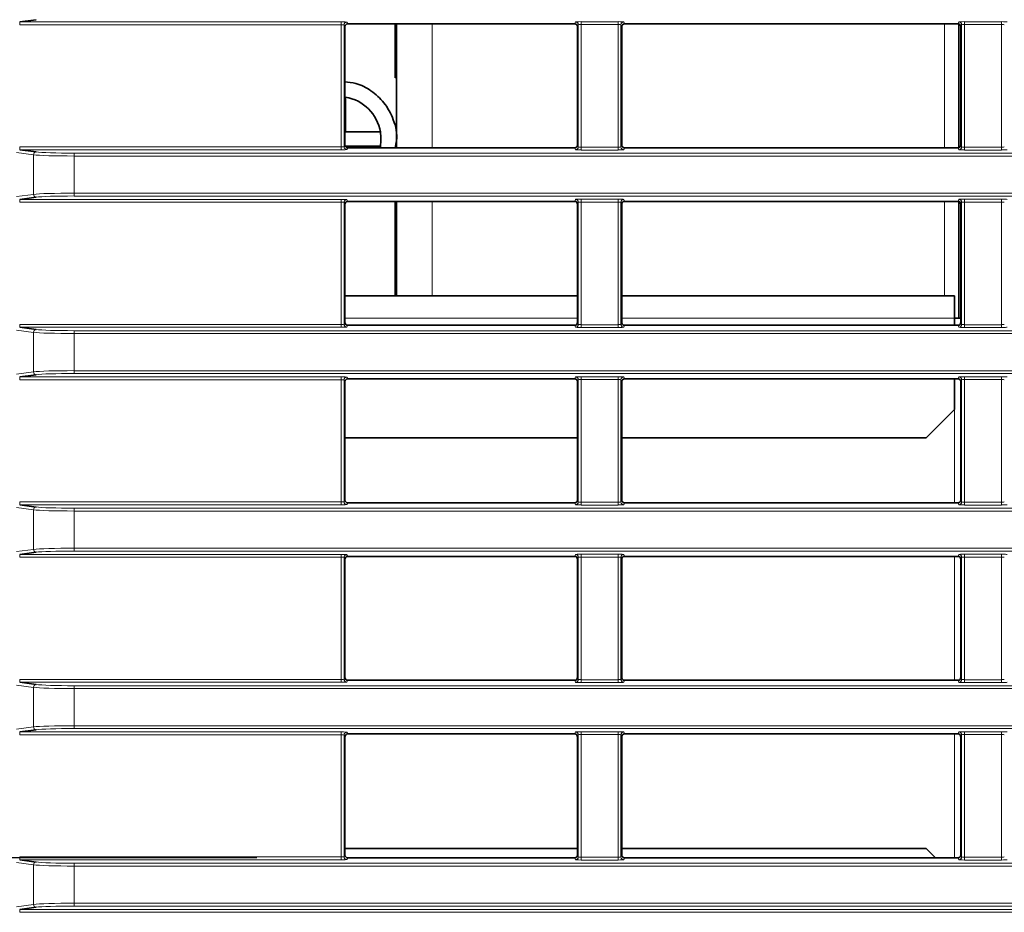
# Model space of a CAD drawing. Header units: millimetres. Extents: x 0 to 1118, y 0 to 864.
# Tile 59 of 172: x 522 to 540, y 329 to 345. Entities that reach past the tile are written whole.
import ezdxf

# ---------------------------------------------------------------- set-up
doc = ezdxf.new("R2010")
doc.units = ezdxf.units.MM
doc.layers.add('ALPHAREV', color=7, linetype='Continuous', lineweight=25)
doc.styles.add('SLDTEXTSTYLE0', font='TXT', dxfattribs={"width": 0.605})
doc.dimstyles.new('SLDDIMSTYLE0', dxfattribs={"dimtxt": 3.175, "dimasz": 4.572, "dimexe": 0, "dimexo": 0.0625, "dimgap": 0.79375, "dimtad": 0, "dimtih": 1, "dimtoh": 1, "dimdec": 1, "dimlfac": 4, "dimrnd": 1e-09, "dimzin": 12, "dimdsep": 46, "dimtxsty": 'SLDTEXTSTYLE0', "dimsah": 1, "dimcen": 0.09, "dimadec": 0, "dimazin": 3, "dimtfac": 1, "dimtofl": 0, "dimtmove": 0, "dimatfit": 3, "dimfxl": 1, "dimfrac": 2, "dimtolj": 1, "dimtzin": 12, "dimarcsym": 0})

# ---------------------------------------------------------------- blocks, each defined once
blk = doc.blocks.new('_D_3')
at = {"layer": 'ALPHAREV'}
for p, q in [((526.429, 391.735), (483.675, 391.735)), ((485.276, 391.735), (485.276, 364.121)), ((487.701, 363.394), (486.609, 363.394)), ((486.609, 363.394), (486.609, 358.521)), ((493.764, 363.394), (494.856, 363.394)), ((494.856, 363.394), (494.856, 358.521)), ((486.609, 358.521), (487.701, 358.521)), ((494.856, 358.521), (493.764, 358.521)), ((485.276, 330.179), (485.276, 357.793)), ((526.429, 330.179), (483.675, 330.179))]:
    blk.add_line(p, q, dxfattribs=at)
for points in [[(485.276, 391.735), (484.514, 387.163), (486.038, 387.163)], [(485.276, 330.179), (486.038, 334.751), (484.514, 334.751)]]:
    blk.add_solid(points, dxfattribs=at)
at = {"layer": 'ALPHAREV', "char_height": 3.175, "attachment_point": 1, "style": 'SLDTEXTSTYLE0'}
for s, insert in [('246.2', (474.604, 362.614)), ('9.7', (487.701, 362.614))]:
    blk.add_mtext(s, dxfattribs=dict(at, insert=insert))

msp = doc.modelspace()

# ---------------------------------------------------------------- linework, layer by layer
at = {"color": 7, "linetype": 'Continuous', "lineweight": 35}
for p, q in [((522.546, 344.934), (522.255, 344.895)), ((532.027, 344.86), (528.03, 344.86)), ((528.866, 344.86), (528.866, 343.909)), ((528.891, 344.86), (528.891, 342.679)), ((538.777, 344.86), (532.906, 344.86)), ((538.791, 344.858), (538.791, 342.682)), ((527.98, 344.81), (527.98, 342.729)), ((532.077, 342.729), (532.077, 344.81)), ((532.856, 344.81), (532.856, 342.729)), ((538.827, 342.729), (538.827, 344.81)), ((528.866, 344.082), (528.891, 344.082)), ((527.991, 343.572), (527.991, 342.957)), ((527.991, 342.957), (528.606, 342.957)), ((522.255, 342.645), (522.546, 342.605)), ((527.991, 342.707), (527.991, 342.697)), ((528.606, 342.707), (527.991, 342.707)), ((532.027, 342.679), (528.03, 342.679)), ((528.601, 342.679), (528.606, 342.707)), ((538.777, 342.679), (532.906, 342.679)), ((522.546, 341.809), (522.255, 341.77)), ((532.027, 341.735), (528.03, 341.735)), ((528.866, 341.735), (528.866, 340.07)), ((528.891, 341.735), (528.891, 340.07)), ((538.777, 341.735), (532.906, 341.735)), ((538.791, 341.733), (538.791, 339.682)), ((527.98, 341.685), (527.98, 339.604)), ((528.891, 341.582), (528.866, 341.582)), ((532.077, 339.604), (532.077, 341.685)), ((532.856, 341.685), (532.856, 339.604)), ((538.827, 339.604), (538.827, 341.685)), ((528.866, 341.27), (528.891, 341.272)), ((528.891, 341.07), (528.866, 341.07)), ((528.891, 341.036), (528.866, 341.036)), ((532.077, 340.07), (527.98, 340.07)), ((538.716, 340.07), (532.856, 340.07)), ((538.716, 340.07), (538.716, 339.682)), ((538.716, 339.682), (538.716, 339.554)), ((538.716, 339.682), (538.827, 339.682)), ((522.255, 339.52), (522.546, 339.48)), ((532.027, 339.554), (528.03, 339.554)), ((538.777, 339.554), (532.906, 339.554)), ((522.546, 338.684), (522.255, 338.645)), ((532.027, 338.61), (528.03, 338.61)), ((538.777, 338.61), (532.906, 338.61)), ((538.716, 338.61), (538.716, 338.07)), ((527.98, 338.56), (527.98, 336.479)), ((532.077, 336.479), (532.077, 338.56)), ((532.856, 338.56), (532.856, 336.479)), ((538.827, 336.479), (538.827, 338.56)), ((538.216, 337.57), (538.716, 338.07)), ((532.077, 337.57), (527.98, 337.57)), ((538.216, 337.57), (532.856, 337.57)), ((522.255, 336.395), (522.546, 336.355)), ((532.027, 336.429), (528.03, 336.429)), ((538.777, 336.429), (532.906, 336.429)), ((522.546, 335.559), (522.255, 335.52)), ((532.027, 335.485), (528.03, 335.485)), ((538.777, 335.485), (532.906, 335.485)), ((527.98, 335.435), (527.98, 333.354)), ((532.077, 333.354), (532.077, 335.435)), ((532.856, 335.435), (532.856, 333.354)), ((538.827, 333.354), (538.827, 335.435)), ((522.255, 333.27), (522.546, 333.23)), ((532.027, 333.304), (528.03, 333.304)), ((538.777, 333.304), (532.906, 333.304)), ((522.546, 332.434), (522.255, 332.395)), ((527.98, 332.31), (527.98, 330.229)), ((532.027, 332.36), (528.03, 332.36)), ((532.077, 330.229), (532.077, 332.31)), ((532.856, 332.31), (532.856, 330.229)), ((538.777, 332.36), (532.906, 332.36)), ((538.827, 330.229), (538.827, 332.31)), ((527.98, 330.345), (532.077, 330.345)), ((532.856, 330.345), (538.216, 330.345)), ((538.382, 330.179), (538.216, 330.345)), ((522.255, 330.145), (522.546, 330.105)), ((528.03, 330.179), (532.027, 330.179)), ((532.906, 330.179), (538.777, 330.179)), ((522.546, 329.309), (522.255, 329.27))]:
    msp.add_line(p, q, dxfattribs=at)
at = {"color": 7, "linetype": 'Continuous', "lineweight": 18}
for p, q in [((522.255, 344.895), (527.917, 344.895)), ((522.255, 344.845), (522.255, 344.895)), ((527.917, 344.845), (527.917, 344.895)), ((528.017, 344.891), (528.03, 344.86)), ((529.516, 344.86), (529.516, 342.679)), ((532.027, 344.86), (532.041, 344.895)), ((532.141, 344.899), (532.792, 344.899)), ((532.141, 344.899), (532.141, 344.849)), ((532.792, 344.849), (532.141, 344.849)), ((532.141, 344.849), (532.141, 342.69)), ((532.792, 344.899), (532.792, 344.849)), ((532.792, 342.69), (532.792, 344.849)), ((532.892, 344.895), (532.906, 344.86)), ((538.541, 344.86), (538.541, 342.679)), ((538.777, 344.86), (538.791, 344.895)), ((538.891, 344.899), (539.542, 344.899)), ((538.891, 344.899), (538.891, 344.849)), ((539.542, 344.849), (538.891, 344.849)), ((538.891, 344.849), (538.891, 342.69)), ((539.542, 344.899), (539.542, 344.849)), ((539.542, 342.69), (539.542, 344.849)), ((527.917, 344.845), (522.255, 344.845)), ((527.917, 342.695), (527.917, 344.845)), ((527.967, 344.841), (527.967, 342.699)), ((527.98, 344.81), (527.967, 344.841)), ((532.091, 344.845), (532.077, 344.81)), ((532.091, 342.694), (532.091, 344.845)), ((532.842, 344.845), (532.842, 342.694)), ((532.856, 344.81), (532.842, 344.845)), ((538.841, 344.845), (538.827, 344.81)), ((538.841, 342.694), (538.841, 344.845)), ((528.891, 343.909), (528.866, 343.909)), ((522.498, 342.555), (522.198, 342.596)), ((522.255, 342.695), (527.917, 342.695)), ((522.255, 342.695), (522.255, 342.645)), ((527.917, 342.645), (522.255, 342.645)), ((527.917, 342.695), (527.917, 342.645)), ((527.967, 342.699), (527.98, 342.729)), ((528.03, 342.679), (528.017, 342.649)), ((532.041, 342.644), (532.027, 342.679)), ((532.077, 342.729), (532.091, 342.694)), ((532.141, 342.69), (532.792, 342.69)), ((532.141, 342.69), (532.141, 342.64)), ((532.792, 342.64), (532.141, 342.64)), ((532.792, 342.69), (532.792, 342.64)), ((532.842, 342.694), (532.856, 342.729)), ((532.906, 342.679), (532.892, 342.644)), ((538.791, 342.644), (538.777, 342.679)), ((538.827, 342.729), (538.841, 342.694)), ((538.891, 342.69), (539.542, 342.69)), ((538.891, 342.69), (538.891, 342.64)), ((539.542, 342.64), (538.891, 342.64)), ((539.542, 342.69), (539.542, 342.64)), ((522.498, 341.859), (522.498, 342.555)), ((523.211, 342.534), (523.211, 342.584)), ((523.211, 342.584), (663.222, 342.584)), ((663.222, 342.534), (523.211, 342.534)), ((523.211, 342.534), (523.211, 341.88)), ((522.198, 341.819), (522.498, 341.859)), ((522.255, 341.77), (527.917, 341.77)), ((522.255, 341.72), (522.255, 341.77)), ((523.211, 341.83), (523.211, 341.88)), ((523.211, 341.88), (663.222, 341.88)), ((663.222, 341.83), (523.211, 341.83)), ((527.917, 341.72), (527.917, 341.77)), ((528.017, 341.766), (528.03, 341.735)), ((529.516, 341.735), (529.516, 340.07)), ((532.027, 341.735), (532.041, 341.77)), ((532.141, 341.774), (532.792, 341.774)), ((532.141, 341.774), (532.141, 341.724)), ((532.792, 341.774), (532.792, 341.724)), ((532.892, 341.77), (532.906, 341.735)), ((538.541, 341.735), (538.541, 340.07)), ((538.777, 341.735), (538.791, 341.77)), ((538.891, 341.774), (539.542, 341.774)), ((538.891, 341.774), (538.891, 341.724)), ((539.542, 341.774), (539.542, 341.724)), ((527.917, 341.72), (522.255, 341.72)), ((527.917, 339.57), (527.917, 341.72)), ((527.967, 341.716), (527.967, 339.574)), ((527.98, 341.685), (527.967, 341.716)), ((532.091, 341.72), (532.077, 341.685)), ((532.091, 339.569), (532.091, 341.72)), ((532.792, 341.724), (532.141, 341.724)), ((532.141, 341.724), (532.141, 339.565)), ((532.792, 339.565), (532.792, 341.724)), ((532.842, 341.72), (532.842, 339.569)), ((532.856, 341.685), (532.842, 341.72)), ((538.841, 341.72), (538.827, 341.685)), ((538.841, 339.569), (538.841, 341.72)), ((539.542, 341.724), (538.891, 341.724)), ((538.891, 341.724), (538.891, 339.565)), ((539.542, 339.565), (539.542, 341.724)), ((527.98, 339.682), (532.077, 339.682)), ((532.856, 339.682), (538.716, 339.682)), ((522.255, 339.57), (527.917, 339.57)), ((522.255, 339.57), (522.255, 339.52)), ((527.917, 339.52), (522.255, 339.52)), ((527.917, 339.57), (527.917, 339.52)), ((527.967, 339.574), (527.98, 339.604)), ((528.03, 339.554), (528.017, 339.524)), ((532.041, 339.519), (532.027, 339.554)), ((532.077, 339.604), (532.091, 339.569)), ((532.141, 339.565), (532.792, 339.565)), ((532.141, 339.565), (532.141, 339.515)), ((532.792, 339.515), (532.141, 339.515)), ((532.792, 339.565), (532.792, 339.515)), ((532.842, 339.569), (532.856, 339.604)), ((532.906, 339.554), (532.892, 339.519)), ((538.791, 339.519), (538.777, 339.554)), ((538.827, 339.604), (538.841, 339.569)), ((538.891, 339.565), (539.542, 339.565)), ((538.891, 339.565), (538.891, 339.515)), ((539.542, 339.515), (538.891, 339.515)), ((539.542, 339.565), (539.542, 339.515)), ((522.498, 339.43), (522.198, 339.471)), ((522.498, 338.734), (522.498, 339.43)), ((523.211, 339.409), (523.211, 339.459)), ((523.211, 339.459), (663.222, 339.459)), ((663.222, 339.409), (523.211, 339.409)), ((523.211, 339.409), (523.211, 338.755)), ((522.198, 338.694), (522.498, 338.734)), ((522.255, 338.645), (527.917, 338.645)), ((522.255, 338.595), (522.255, 338.645)), ((523.211, 338.755), (663.222, 338.755)), ((523.211, 338.705), (523.211, 338.755)), ((663.222, 338.705), (523.211, 338.705)), ((527.917, 338.595), (527.917, 338.645)), ((528.017, 338.641), (528.03, 338.61)), ((532.027, 338.61), (532.041, 338.645)), ((532.141, 338.649), (532.792, 338.649)), ((532.141, 338.649), (532.141, 338.599)), ((532.792, 338.649), (532.792, 338.599)), ((532.892, 338.645), (532.906, 338.61)), ((538.777, 338.61), (538.791, 338.645)), ((538.891, 338.649), (539.542, 338.649)), ((538.891, 338.649), (538.891, 338.599)), ((539.542, 338.649), (539.542, 338.599)), ((527.917, 338.595), (522.255, 338.595)), ((527.917, 336.445), (527.917, 338.595)), ((527.967, 338.591), (527.967, 336.449)), ((527.98, 338.56), (527.967, 338.591)), ((532.091, 338.595), (532.077, 338.56)), ((532.091, 336.444), (532.091, 338.595)), ((532.792, 338.599), (532.141, 338.599)), ((532.141, 338.599), (532.141, 336.44)), ((532.792, 336.44), (532.792, 338.599)), ((532.842, 338.595), (532.842, 336.444)), ((532.856, 338.56), (532.842, 338.595)), ((538.841, 338.595), (538.827, 338.56)), ((538.841, 336.444), (538.841, 338.595)), ((539.542, 338.599), (538.891, 338.599)), ((538.891, 338.599), (538.891, 336.44)), ((539.542, 336.44), (539.542, 338.599)), ((538.716, 338.07), (538.716, 336.429)), ((522.255, 336.445), (527.917, 336.445)), ((522.255, 336.445), (522.255, 336.395)), ((527.917, 336.395), (522.255, 336.395)), ((527.917, 336.445), (527.917, 336.395)), ((527.967, 336.449), (527.98, 336.479)), ((528.03, 336.429), (528.017, 336.399)), ((532.041, 336.394), (532.027, 336.429)), ((532.077, 336.479), (532.091, 336.444)), ((532.141, 336.44), (532.141, 336.39)), ((532.141, 336.44), (532.792, 336.44)), ((532.792, 336.39), (532.141, 336.39)), ((532.792, 336.44), (532.792, 336.39)), ((532.842, 336.444), (532.856, 336.479)), ((532.906, 336.429), (532.892, 336.394)), ((538.791, 336.394), (538.777, 336.429)), ((538.827, 336.479), (538.841, 336.444)), ((538.891, 336.44), (539.542, 336.44)), ((538.891, 336.44), (538.891, 336.39)), ((539.542, 336.39), (538.891, 336.39)), ((539.542, 336.44), (539.542, 336.39)), ((522.498, 336.305), (522.198, 336.346)), ((522.498, 335.609), (522.498, 336.305)), ((523.211, 336.284), (523.211, 336.334)), ((523.211, 336.334), (663.222, 336.334)), ((523.211, 336.284), (523.211, 335.63)), ((663.222, 336.284), (523.211, 336.284)), ((522.198, 335.569), (522.498, 335.609)), ((522.255, 335.52), (527.917, 335.52)), ((522.255, 335.47), (522.255, 335.52)), ((523.211, 335.63), (663.222, 335.63)), ((523.211, 335.58), (523.211, 335.63)), ((663.222, 335.58), (523.211, 335.58)), ((527.917, 335.47), (527.917, 335.52)), ((528.017, 335.516), (528.03, 335.485)), ((532.027, 335.485), (532.041, 335.52)), ((532.141, 335.524), (532.792, 335.524)), ((532.141, 335.524), (532.141, 335.474)), ((532.792, 335.524), (532.792, 335.474)), ((532.892, 335.52), (532.906, 335.485)), ((538.716, 335.485), (538.716, 333.304)), ((538.777, 335.485), (538.791, 335.52)), ((538.891, 335.524), (539.542, 335.524)), ((538.891, 335.524), (538.891, 335.474)), ((539.542, 335.524), (539.542, 335.474)), ((527.917, 335.47), (522.255, 335.47)), ((527.917, 333.32), (527.917, 335.47)), ((527.967, 335.466), (527.967, 333.324)), ((527.98, 335.435), (527.967, 335.466)), ((532.091, 335.47), (532.077, 335.435)), ((532.091, 333.319), (532.091, 335.47)), ((532.792, 335.474), (532.141, 335.474)), ((532.141, 335.474), (532.141, 333.315)), ((532.792, 333.315), (532.792, 335.474)), ((532.842, 335.47), (532.842, 333.319)), ((532.856, 335.435), (532.842, 335.47)), ((538.841, 335.47), (538.827, 335.435)), ((538.841, 333.319), (538.841, 335.47)), ((539.542, 335.474), (538.891, 335.474)), ((538.891, 335.474), (538.891, 333.315)), ((539.542, 333.315), (539.542, 335.474)), ((522.255, 333.32), (527.917, 333.32)), ((522.255, 333.32), (522.255, 333.27)), ((527.917, 333.27), (522.255, 333.27)), ((527.917, 333.32), (527.917, 333.27)), ((527.967, 333.324), (527.98, 333.354)), ((528.03, 333.304), (528.017, 333.274)), ((532.041, 333.269), (532.027, 333.304)), ((532.077, 333.354), (532.091, 333.319)), ((532.141, 333.315), (532.792, 333.315)), ((532.141, 333.315), (532.141, 333.265)), ((532.792, 333.265), (532.141, 333.265)), ((532.792, 333.315), (532.792, 333.265)), ((532.842, 333.319), (532.856, 333.354)), ((532.906, 333.304), (532.892, 333.269)), ((538.791, 333.269), (538.777, 333.304)), ((538.827, 333.354), (538.841, 333.319)), ((538.891, 333.315), (539.542, 333.315)), ((538.891, 333.315), (538.891, 333.265)), ((539.542, 333.265), (538.891, 333.265)), ((539.542, 333.315), (539.542, 333.265)), ((522.498, 333.18), (522.198, 333.221)), ((522.498, 332.484), (522.498, 333.18)), ((523.211, 333.159), (523.211, 333.209)), ((523.211, 333.209), (663.222, 333.209)), ((523.211, 333.159), (523.211, 332.505)), ((663.222, 333.159), (523.211, 333.159)), ((522.198, 332.444), (522.498, 332.484)), ((522.255, 332.395), (527.917, 332.395)), ((522.255, 332.345), (522.255, 332.395)), ((523.211, 332.505), (663.222, 332.505)), ((523.211, 332.455), (523.211, 332.505)), ((663.222, 332.455), (523.211, 332.455)), ((527.917, 332.345), (527.917, 332.395)), ((528.017, 332.391), (528.03, 332.36)), ((532.027, 332.36), (532.041, 332.395)), ((532.141, 332.399), (532.792, 332.399)), ((532.141, 332.349), (532.141, 332.399)), ((532.792, 332.349), (532.792, 332.399)), ((532.892, 332.395), (532.906, 332.36)), ((538.777, 332.36), (538.791, 332.395)), ((538.891, 332.399), (539.542, 332.399)), ((538.891, 332.349), (538.891, 332.399)), ((539.542, 332.349), (539.542, 332.399)), ((527.917, 332.345), (522.255, 332.345)), ((527.917, 330.195), (527.917, 332.345)), ((527.967, 332.341), (527.967, 330.199)), ((527.98, 332.31), (527.967, 332.341)), ((532.091, 332.345), (532.077, 332.31)), ((532.091, 330.194), (532.091, 332.345)), ((532.792, 332.349), (532.141, 332.349)), ((532.141, 332.349), (532.141, 330.19)), ((532.792, 330.19), (532.792, 332.349)), ((532.842, 332.345), (532.842, 330.194)), ((532.856, 332.31), (532.842, 332.345)), ((538.716, 332.36), (538.716, 330.179)), ((538.841, 332.345), (538.827, 332.31)), ((538.841, 330.194), (538.841, 332.345)), ((539.542, 332.349), (538.891, 332.349)), ((538.891, 332.349), (538.891, 330.19)), ((539.542, 330.19), (539.542, 332.349)), ((522.255, 330.195), (527.917, 330.195)), ((522.255, 330.195), (522.255, 330.145)), ((527.917, 330.145), (522.255, 330.145)), ((527.917, 330.195), (527.917, 330.145)), ((527.967, 330.199), (527.98, 330.229)), ((528.03, 330.179), (528.017, 330.149)), ((532.041, 330.144), (532.027, 330.179)), ((532.077, 330.229), (532.091, 330.194)), ((532.141, 330.14), (532.141, 330.19)), ((532.141, 330.19), (532.792, 330.19)), ((532.792, 330.14), (532.141, 330.14)), ((532.792, 330.14), (532.792, 330.19)), ((532.842, 330.194), (532.856, 330.229)), ((532.906, 330.179), (532.892, 330.144)), ((538.791, 330.144), (538.777, 330.179)), ((538.827, 330.229), (538.841, 330.194)), ((538.891, 330.14), (538.891, 330.19)), ((538.891, 330.19), (539.542, 330.19)), ((539.542, 330.14), (538.891, 330.14)), ((539.542, 330.14), (539.542, 330.19)), ((522.498, 330.055), (522.198, 330.096)), ((522.498, 329.359), (522.498, 330.055)), ((523.211, 330.034), (523.211, 330.084)), ((523.211, 330.084), (663.222, 330.084)), ((523.211, 330.034), (523.211, 329.38)), ((663.222, 330.034), (523.211, 330.034)), ((522.198, 329.319), (522.498, 329.359)), ((522.255, 329.27), (664.178, 329.27)), ((522.255, 329.22), (522.255, 329.27)), ((523.211, 329.33), (523.211, 329.38)), ((523.211, 329.38), (663.222, 329.38)), ((663.222, 329.33), (523.211, 329.33)), ((664.178, 329.22), (522.255, 329.22))]:
    msp.add_line(p, q, dxfattribs=at)
for centre, radius, start, end in [((528.017, 344.841), 0.05, 90.0282, 179.926), ((532.041, 344.845), 0.05, 0.074, 89.9718), ((532.892, 344.845), 0.05, 90.0282, 179.926), ((538.791, 344.845), 0.05, 0.074, 89.9718), ((522.548, 342.556), 0.0496, 92.3439, 180.4756), ((528.017, 342.699), 0.05, 180.074, 269.9718), ((532.041, 342.694), 0.05, 270.0282, 359.926), ((532.892, 342.694), 0.05, 180.074, 269.9718), ((538.791, 342.694), 0.05, 270.0282, 359.926), ((522.548, 341.859), 0.0496, 179.5244, 267.6561), ((528.017, 341.716), 0.05, 90.0282, 179.926), ((532.041, 341.72), 0.05, 0.074, 89.9718), ((532.892, 341.72), 0.05, 90.0282, 179.926), ((538.791, 341.72), 0.05, 0.074, 89.9718), ((522.548, 339.431), 0.0496, 92.3439, 180.4756), ((528.017, 339.574), 0.05, 180.074, 269.9718), ((532.041, 339.569), 0.05, 270.0282, 359.926), ((532.892, 339.569), 0.05, 180.074, 269.9718), ((538.791, 339.569), 0.05, 270.0282, 359.926), ((522.548, 338.734), 0.0496, 179.5244, 267.6561), ((528.017, 338.591), 0.05, 90.0282, 179.926), ((532.041, 338.595), 0.05, 0.074, 89.9718), ((532.892, 338.595), 0.05, 90.0282, 179.926), ((538.791, 338.595), 0.05, 0.074, 89.9718), ((522.548, 336.306), 0.0496, 92.3439, 180.4756), ((528.017, 336.449), 0.05, 180.074, 269.9718), ((532.041, 336.444), 0.05, 270.0282, 359.926), ((532.892, 336.444), 0.05, 180.074, 269.9718), ((538.791, 336.444), 0.05, 270.0282, 359.926), ((522.548, 335.609), 0.0496, 179.5244, 267.6561), ((528.017, 335.466), 0.05, 90.0282, 179.926), ((532.041, 335.47), 0.05, 0.074, 89.9718), ((532.892, 335.47), 0.05, 90.0282, 179.926), ((538.791, 335.47), 0.05, 0.074, 89.9718), ((528.017, 333.324), 0.05, 180.074, 269.9718), ((532.041, 333.319), 0.05, 270.0282, 359.926), ((532.892, 333.319), 0.05, 180.074, 269.9718), ((538.791, 333.319), 0.05, 270.0282, 359.926), ((522.548, 333.181), 0.0496, 92.3439, 180.4756), ((522.548, 332.484), 0.0496, 179.5244, 267.6561), ((528.017, 332.341), 0.05, 90.0282, 179.926), ((532.041, 332.345), 0.05, 0.074, 89.9718), ((532.892, 332.345), 0.05, 90.0282, 179.926), ((538.791, 332.345), 0.05, 0.074, 89.9718), ((528.017, 330.199), 0.05, 180.074, 269.9718), ((532.041, 330.194), 0.05, 270.0282, 359.926), ((532.892, 330.194), 0.05, 180.074, 269.9718), ((538.791, 330.194), 0.05, 270.0282, 359.926), ((522.548, 330.056), 0.0496, 92.3439, 180.4756), ((522.548, 329.359), 0.0496, 179.5244, 267.6561)]:
    msp.add_arc(centre, radius, start, end, dxfattribs=at)
at = {"color": 7, "linetype": 'Continuous', "lineweight": 35}
for start, end in [(9.5941, 80.4059), (350.4059, 9.5941)]:
    msp.add_arc((527.866, 342.832), 0.75, start, end, dxfattribs=at)
at = {"color": 7, "linetype": 'Continuous', "lineweight": 18}
for centre, major_axis, ratio, start_param, end_param in [((527.917, 344.891), (0.1, 0), 0.043661, 0.017453, 1.570796), ((532.141, 344.895), (0.1, 0), 0.043661, 1.570796, 3.124139), ((532.141, 344.845), (0.05, 0), 0.087322, 1.570796, 3.124139), ((532.792, 344.895), (0.1, 0), 0.043661, 0.017453, 1.570796), ((532.792, 344.845), (0.05, 0), 0.087322, 0.017453, 1.570796), ((538.891, 344.895), (0.1, 0), 0.043661, 1.570796, 3.124139), ((538.891, 344.845), (0.05, 0), 0.087322, 1.570796, 3.124139), ((539.542, 344.895), (0.1, 0), 0.043661, 0.017453, 1.570796), ((539.542, 344.845), (0.05, 0), 0.087322, 0.017453, 1.570796), ((527.917, 344.841), (0.05, 0), 0.087322, 0.017453, 1.570796), ((523.211, 342.615), (0.7, 0), 0.043661, 3.455752, 4.712389), ((527.917, 342.699), (0.05, 0), 0.087322, 4.712389, 6.265732), ((527.917, 342.649), (0.1, 0), 0.043661, 4.712389, 6.265732), ((532.141, 342.645), (0.1, 0), 0.043661, 3.159046, 4.712389), ((532.141, 342.695), (0.05, 0), 0.087322, 3.159046, 4.712389), ((532.792, 342.695), (0.05, 0), 0.087322, 4.712389, 6.265732), ((532.792, 342.645), (0.1, 0), 0.043661, 4.712389, 6.265732), ((538.891, 342.645), (0.1, 0), 0.043661, 3.159046, 4.712389), ((538.891, 342.695), (0.05, 0), 0.087322, 3.159046, 4.712389), ((539.542, 342.695), (0.05, 0), 0.087322, 4.712389, 6.265732), ((539.542, 342.645), (0.1, 0), 0.043661, 4.712389, 6.265732), ((523.211, 342.565), (0.75, 0), 0.04075, 3.455752, 4.712389), ((523.211, 341.85), (0.75, 0), 0.04075, 1.570796, 2.827433), ((523.211, 341.8), (0.7, 0), 0.043661, 1.570796, 2.827433), ((527.917, 341.766), (0.1, 0), 0.043661, 0.017453, 1.570796), ((532.141, 341.77), (0.1, 0), 0.043661, 1.570796, 3.124139), ((532.792, 341.77), (0.1, 0), 0.043661, 0.017453, 1.570796), ((538.891, 341.77), (0.1, 0), 0.043661, 1.570796, 3.124139), ((539.542, 341.77), (0.1, 0), 0.043661, 0.017453, 1.570796), ((527.917, 341.716), (0.05, 0), 0.087322, 0.017453, 1.570796), ((532.141, 341.72), (0.05, 0), 0.087322, 1.570796, 3.124139), ((532.792, 341.72), (0.05, 0), 0.087322, 0.017453, 1.570796), ((538.891, 341.72), (0.05, 0), 0.087322, 1.570796, 3.124139), ((539.542, 341.72), (0.05, 0), 0.087322, 0.017453, 1.570796), ((523.211, 339.49), (0.7, 0), 0.043661, 3.455752, 4.712389), ((527.917, 339.574), (0.05, 0), 0.087322, 4.712389, 6.265732), ((527.917, 339.524), (0.1, 0), 0.043661, 4.712389, 6.265732), ((532.141, 339.52), (0.1, 0), 0.043661, 3.159046, 4.712389), ((532.141, 339.57), (0.05, 0), 0.087322, 3.159046, 4.712389), ((532.792, 339.57), (0.05, 0), 0.087322, 4.712389, 6.265732), ((532.792, 339.52), (0.1, 0), 0.043661, 4.712389, 6.265732), ((538.891, 339.52), (0.1, 0), 0.043661, 3.159046, 4.712389), ((538.891, 339.57), (0.05, 0), 0.087322, 3.159046, 4.712389), ((539.542, 339.57), (0.05, 0), 0.087322, 4.712389, 6.265732), ((539.542, 339.52), (0.1, 0), 0.043661, 4.712389, 6.265732), ((523.211, 339.44), (0.75, 0), 0.04075, 3.455752, 4.712389), ((523.211, 338.725), (0.75, 0), 0.04075, 1.570796, 2.827433), ((523.211, 338.675), (0.7, 0), 0.043661, 1.570796, 2.827433), ((527.917, 338.641), (0.1, 0), 0.043661, 0.017453, 1.570796), ((532.141, 338.645), (0.1, 0), 0.043661, 1.570796, 3.124139), ((532.792, 338.645), (0.1, 0), 0.043661, 0.017453, 1.570796), ((538.891, 338.645), (0.1, 0), 0.043661, 1.570796, 3.124139), ((539.542, 338.645), (0.1, 0), 0.043661, 0.017453, 1.570796), ((527.917, 338.591), (0.05, 0), 0.087322, 0.017453, 1.570796), ((532.141, 338.595), (0.05, 0), 0.087322, 1.570796, 3.124139), ((532.792, 338.595), (0.05, 0), 0.087322, 0.017453, 1.570796), ((538.891, 338.595), (0.05, 0), 0.087322, 1.570796, 3.124139), ((539.542, 338.595), (0.05, 0), 0.087322, 0.017453, 1.570796), ((523.211, 336.365), (0.7, 0), 0.043661, 3.455752, 4.712389), ((527.917, 336.449), (0.05, 0), 0.087322, 4.712389, 6.265732), ((527.917, 336.399), (0.1, 0), 0.043661, 4.712389, 6.265732), ((532.141, 336.395), (0.1, 0), 0.043661, 3.159046, 4.712389), ((532.141, 336.445), (0.05, 0), 0.087322, 3.159046, 4.712389), ((532.792, 336.445), (0.05, 0), 0.087322, 4.712389, 6.265732), ((532.792, 336.395), (0.1, 0), 0.043661, 4.712389, 6.265732), ((538.891, 336.395), (0.1, 0), 0.043661, 3.159046, 4.712389), ((538.891, 336.445), (0.05, 0), 0.087322, 3.159046, 4.712389), ((539.542, 336.445), (0.05, 0), 0.087322, 4.712389, 6.265732), ((539.542, 336.395), (0.1, 0), 0.043661, 4.712389, 6.265732), ((523.211, 336.315), (0.75, 0), 0.04075, 3.455752, 4.712389), ((523.211, 335.6), (0.75, 0), 0.04075, 1.570796, 2.827433), ((523.211, 335.55), (0.7, 0), 0.043661, 1.570796, 2.827433), ((527.917, 335.516), (0.1, 0), 0.043661, 0.017453, 1.570796), ((532.141, 335.52), (0.1, 0), 0.043661, 1.570796, 3.124139), ((532.792, 335.52), (0.1, 0), 0.043661, 0.017453, 1.570796), ((538.891, 335.52), (0.1, 0), 0.043661, 1.570796, 3.124139), ((539.542, 335.52), (0.1, 0), 0.043661, 0.017453, 1.570796), ((527.917, 335.466), (0.05, 0), 0.087322, 0.017453, 1.570796), ((532.141, 335.47), (0.05, 0), 0.087322, 1.570796, 3.124139), ((532.792, 335.47), (0.05, 0), 0.087322, 0.017453, 1.570796), ((538.891, 335.47), (0.05, 0), 0.087322, 1.570796, 3.124139), ((539.542, 335.47), (0.05, 0), 0.087322, 0.017453, 1.570796), ((527.917, 333.324), (0.05, 0), 0.087322, 4.712389, 6.265732), ((527.917, 333.274), (0.1, 0), 0.043661, 4.712389, 6.265732), ((532.141, 333.27), (0.1, 0), 0.043661, 3.159046, 4.712389), ((532.141, 333.32), (0.05, 0), 0.087322, 3.159046, 4.712389), ((532.792, 333.32), (0.05, 0), 0.087322, 4.712389, 6.265732), ((532.792, 333.27), (0.1, 0), 0.043661, 4.712389, 6.265732), ((538.891, 333.27), (0.1, 0), 0.043661, 3.159046, 4.712389), ((538.891, 333.32), (0.05, 0), 0.087322, 3.159046, 4.712389), ((539.542, 333.32), (0.05, 0), 0.087322, 4.712389, 6.265732), ((539.542, 333.27), (0.1, 0), 0.043661, 4.712389, 6.265732), ((523.211, 333.19), (0.75, 0), 0.04075, 3.455752, 4.712389), ((523.211, 333.24), (0.7, 0), 0.043661, 3.455752, 4.712389), ((523.211, 332.475), (0.75, 0), 0.04075, 1.570796, 2.827433), ((523.211, 332.425), (0.7, 0), 0.043661, 1.570796, 2.827433), ((527.917, 332.391), (0.1, 0), 0.043661, 0.017453, 1.570796), ((532.141, 332.395), (0.1, 0), 0.043661, 1.570796, 3.124139), ((532.792, 332.395), (0.1, 0), 0.043661, 0.017453, 1.570796), ((538.891, 332.395), (0.1, 0), 0.043661, 1.570796, 3.124139), ((539.542, 332.395), (0.1, 0), 0.043661, 0.017453, 1.570796), ((527.917, 332.341), (0.05, 0), 0.087322, 0.017453, 1.570796), ((532.141, 332.345), (0.05, 0), 0.087322, 1.570796, 3.124139), ((532.792, 332.345), (0.05, 0), 0.087322, 0.017453, 1.570796), ((538.891, 332.345), (0.05, 0), 0.087322, 1.570796, 3.124139), ((539.542, 332.345), (0.05, 0), 0.087322, 0.017453, 1.570796), ((527.917, 330.199), (0.05, 0), 0.087322, 4.712389, 6.265732), ((527.917, 330.149), (0.1, 0), 0.043661, 4.712389, 6.265732), ((532.141, 330.145), (0.1, 0), 0.043661, 3.159046, 4.712389), ((532.141, 330.195), (0.05, 0), 0.087322, 3.159046, 4.712389), ((532.792, 330.195), (0.05, 0), 0.087322, 4.712389, 6.265732), ((532.792, 330.145), (0.1, 0), 0.043661, 4.712389, 6.265732), ((538.891, 330.145), (0.1, 0), 0.043661, 3.159046, 4.712389), ((538.891, 330.195), (0.05, 0), 0.087322, 3.159046, 4.712389), ((539.542, 330.195), (0.05, 0), 0.087322, 4.712389, 6.265732), ((539.542, 330.145), (0.1, 0), 0.043661, 4.712389, 6.265732), ((523.211, 330.065), (0.75, 0), 0.04075, 3.455752, 4.712389), ((523.211, 330.115), (0.7, 0), 0.043661, 3.455752, 4.712389), ((523.211, 329.35), (0.75, 0), 0.04075, 1.570796, 2.827433), ((523.211, 329.3), (0.7, 0), 0.043661, 1.570796, 2.827433)]:
    msp.add_ellipse(centre, major_axis=major_axis, ratio=ratio, start_param=start_param, end_param=end_param, dxfattribs=at)
at = {"color": 7, "linetype": 'Continuous', "lineweight": 35}
for centre, major_axis, start_param, end_param in [((528.03, 344.81), (0.0186, -0.0465), 2.761651, 4.331686), ((532.027, 344.81), (0.0186, 0.0465), 5.093092, 6.663127), ((532.906, 344.81), (0.0186, -0.0465), 2.761651, 4.331686), ((538.777, 344.81), (0.0186, 0.0465), 5.093092, 6.663127), ((528.03, 342.729), (0.0186, 0.0465), 1.9515, 3.521535), ((532.027, 342.729), (-0.0186, 0.0465), 2.761651, 4.331686), ((532.906, 342.729), (-0.0186, -0.0465), 5.093092, 6.663127), ((538.777, 342.729), (-0.0186, 0.0465), 2.761651, 4.331686), ((528.03, 341.685), (0.0186, -0.0465), 2.761651, 4.331686), ((532.027, 341.685), (-0.0186, -0.0465), 1.9515, 3.521535), ((532.906, 341.685), (-0.0186, 0.0465), 5.903243, 7.473278), ((538.777, 341.685), (-0.0186, -0.0465), 1.9515, 3.521535), ((528.03, 339.604), (0.0186, 0.0465), 1.9515, 3.521535), ((532.027, 339.604), (-0.0186, 0.0465), 2.761651, 4.331686), ((532.906, 339.604), (-0.0186, -0.0465), 5.093092, 6.663127), ((538.777, 339.604), (-0.0186, 0.0465), 2.761651, 4.331686), ((528.03, 338.56), (0.0186, -0.0465), 2.761651, 4.331686), ((532.027, 338.56), (-0.0186, -0.0465), 1.9515, 3.521535), ((532.906, 338.56), (-0.0186, 0.0465), 5.903243, 7.473278), ((538.777, 338.56), (-0.0186, -0.0465), 1.9515, 3.521535), ((528.03, 336.479), (0.0186, 0.0465), 1.9515, 3.521535), ((532.027, 336.479), (-0.0186, 0.0465), 2.761651, 4.331686), ((532.906, 336.479), (-0.0186, -0.0465), 5.093092, 6.663127), ((538.777, 336.479), (-0.0186, 0.0465), 2.761651, 4.331686), ((528.03, 335.435), (0.0186, -0.0465), 2.761651, 4.331686), ((532.027, 335.435), (-0.0186, -0.0465), 1.9515, 3.521535), ((532.906, 335.435), (-0.0186, 0.0465), 5.903243, 7.473278), ((538.777, 335.435), (-0.0186, -0.0465), 1.9515, 3.521535), ((528.03, 333.354), (0.0186, 0.0465), 1.9515, 3.521535), ((532.027, 333.354), (-0.0186, 0.0465), 2.761651, 4.331686), ((532.906, 333.354), (-0.0186, -0.0465), 5.093092, 6.663127), ((538.777, 333.354), (-0.0186, 0.0465), 2.761651, 4.331686), ((528.03, 332.31), (0.0186, -0.0465), 2.761651, 4.331686), ((532.027, 332.31), (-0.0186, -0.0465), 1.9515, 3.521535), ((532.906, 332.31), (-0.0186, 0.0465), 5.903243, 7.473278), ((538.777, 332.31), (-0.0186, -0.0465), 1.9515, 3.521535), ((528.03, 330.229), (-0.0186, -0.0465), 5.093092, 6.663127), ((532.027, 330.229), (-0.0186, 0.0465), 2.761651, 4.331686), ((532.906, 330.229), (0.0186, 0.0465), 1.9515, 3.521535), ((538.777, 330.229), (-0.0186, 0.0465), 2.761651, 4.331686)]:
    msp.add_ellipse(centre, major_axis=major_axis, ratio=0.998896, start_param=start_param, end_param=end_param, dxfattribs=at)
msp.add_open_spline([(527.98, 343.84), (528.044, 343.833), (528.212, 343.816), (528.455, 343.687), (528.691, 343.472), (528.851, 343.17), (528.918, 342.885), (528.875, 342.72), (528.864, 342.679)], degree=3, knots=[0, 0, 0, 0, 0.1108627, 0.2868213, 0.4752646, 0.6904104, 0.9242124, 1, 1, 1, 1], dxfattribs=at)

# ---------------------------------------------------------------- dimensions: what is measured, and where the dimension line sits
at = {"layer": 'ALPHAREV'}
dim = msp.add_linear_dim(base=(485.276, 391.735), p1=(528.03, 330.179), p2=(528.03, 391.735), angle=90, dimstyle='SLDDIMSTYLE0', dxfattribs=at)
dim.commit()
dim.dimension.update_dxf_attribs({"geometry": '_D_3', "text_midpoint": (485.276, 360.957), "dimtype": 160})

doc.saveas('drawing.dxf')
